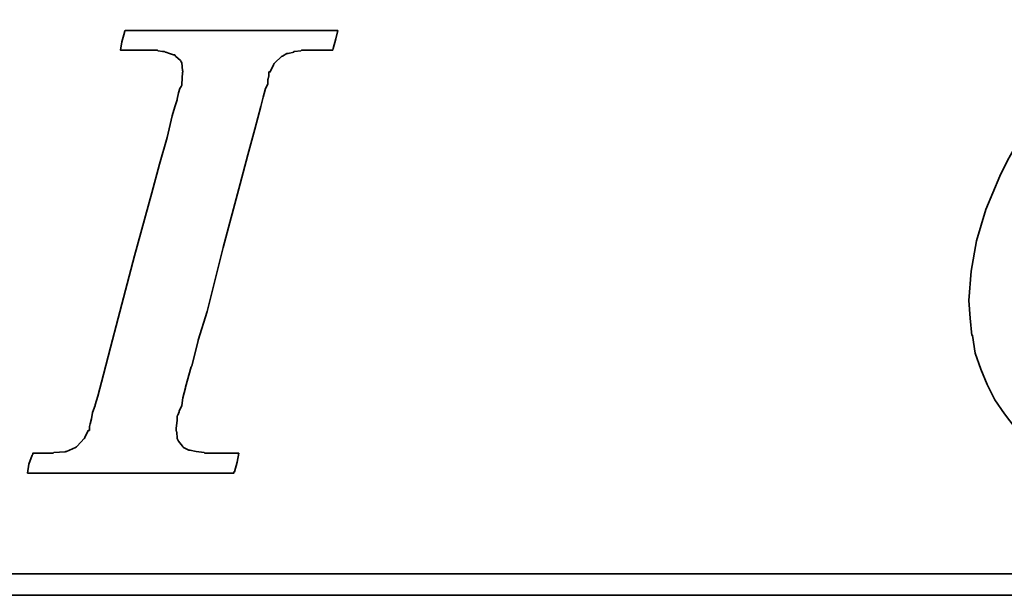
# Model space of a CAD drawing. Header units: inches. Extents: x 5 to 3452, y -735 to 356.
# Tile 30 of 49: x 346.44 to 359.6, y 249.82 to 257.52. Entities that reach past the tile are written whole.
import ezdxf

# ---------------------------------------------------------------- set-up
doc = ezdxf.new("R2010")
doc.units = ezdxf.units.IN
doc.header["$LTSCALE"] = 0.5
doc.layers.add('DIM', color=4, linetype='Continuous')
doc.layers.add('layer 1', color=7, linetype='Continuous')

# ---------------------------------------------------------------- blocks, each defined once
blk = doc.blocks.new('TBI MOTION logo(完整正式版)')
at = {"layer": 'layer 1', "color": 22, "lineweight": 35}
for points, knots in [([(-11.34375, -6.98375), (-11.34375, -6.98375), (-10.91375, -7.43875), (-10.91375, -7.43875), (-10.91375, -7.43875), (-10.91375, -7.43875), (-10.38625, -7.87125), (-10.38625, -7.87125), (-10.38625, -7.87125), (-10.38625, -7.87125), (-9.81125, -8.20375), (-9.81125, -8.20375), (-9.81125, -8.20375), (-9.81125, -8.20375), (-9.21125, -8.51875), (-9.21125, -8.51875), (-9.21125, -8.51875), (-9.21125, -8.51875), (-8.51625, -8.75875), (-8.51625, -8.75875), (-8.51625, -8.75875), (-8.51625, -8.75875), (-7.77125, -8.90375), (-7.77125, -8.90375), (-7.77125, -8.90375), (-7.77125, -8.90375), (-6.97875, -8.99875), (-6.97875, -8.99875), (-6.97875, -8.99875), (-6.97875, -8.99875), (-6.14125, -9.02375), (-6.14125, -9.02375), (-6.14125, -9.02375), (-6.14125, -9.02375), (-5.37125, -8.99875), (-5.37125, -8.99875), (-5.37125, -8.99875), (-5.37125, -8.99875), (-4.65375, -8.94875), (-4.65375, -8.94875), (-4.65375, -8.94875), (-4.65375, -8.94875), (-3.93375, -8.80625), (-3.93375, -8.80625), (-3.93375, -8.80625), (-3.93375, -8.80625), (-3.21375, -8.66375), (-3.21375, -8.66375), (-3.21375, -8.66375), (-3.21375, -8.66375), (-2.49375, -8.39875), (-2.49375, -8.39875), (-2.49375, -8.39875), (-2.49375, -8.39875), (-1.79875, -8.13375), (-1.79875, -8.13375), (-1.79875, -8.13375), (-1.79875, -8.13375), (-1.17375, -7.84375), (-1.17375, -7.84375), (-1.17375, -7.84375), (-1.17375, -7.84375), (-0.52375, -7.46375), (-0.52375, -7.46375), (-0.52375, -7.46375), (-0.52375, -7.46375), (0.10124, -7.07875), (0.10124, -7.07875), (0.10124, -7.07875), (0.10124, -7.07875), (0.67625, -6.62375), (0.67625, -6.62375), (0.67625, -6.62375), (0.67625, -6.62375), (1.24874, -6.14375), (1.24874, -6.14375), (1.24874, -6.14375), (1.24874, -6.14375), (1.72874, -5.64125), (1.72874, -5.64125), (1.72874, -5.64125), (1.72874, -5.64125), (2.18624, -5.06375), (2.18624, -5.06375), (2.18624, -5.06375), (2.18624, -5.06375), (2.61625, -4.48874), (2.61625, -4.48874), (2.61625, -4.48874), (2.61625, -4.48874), (3.00125, -3.83874), (3.00125, -3.83874), (3.00125, -3.83874), (3.00125, -3.83874), (3.36124, -3.21374), (3.36124, -3.21374), (3.36124, -3.21374), (3.36124, -3.21374), (3.84374, -1.99125), (3.84374, -1.99125), (3.84374, -1.99125), (3.84374, -1.99125), (4.22625, -0.81875), (4.22625, -0.81875), (4.22625, -0.81875), (4.22625, -0.81875), (4.39125, 0.45624), (4.39125, 0.45624), (4.39125, 0.45624), (4.39125, 0.45624), (4.48874, 1.70124), (4.48874, 1.70124), (4.48874, 1.70124), (4.48874, 1.70124), (4.43874, 2.44625), (4.43874, 2.44625), (4.43874, 2.44625), (4.43874, 2.44625), (4.36874, 3.14125), (4.36874, 3.14125), (4.36874, 3.14125), (4.36874, 3.14125), (4.25125, 3.81125), (4.25125, 3.81125), (4.25125, 3.81125), (4.25125, 3.81125), (4.03124, 4.41125), (4.03124, 4.41125), (4.03124, 4.41125), (4.03124, 4.41125), (3.74374, 5.01125), (3.74374, 5.01125), (3.74374, 5.01125), (3.74374, 5.01125), (3.43124, 5.58875), (3.43124, 5.58875), (3.43124, 5.58875), (3.43124, 5.58875), (3.02625, 6.09125), (3.02625, 6.09125), (3.02625, 6.09125), (3.02625, 6.09125), (2.59374, 6.54875), (2.59374, 6.54875), (2.59374, 6.54875), (2.59374, 6.54875), (2.09124, 6.98125), (2.09124, 6.98125), (2.09124, 6.98125), (2.09124, 6.98125), (1.56124, 7.36625), (1.56124, 7.36625), (1.56124, 7.36625), (1.56124, 7.36625), (0.98624, 7.67625), (0.98624, 7.67625), (0.98624, 7.67625), (0.98624, 7.67625), (0.38624, 7.96375), (0.38624, 7.96375), (0.38624, 7.96375), (0.38624, 7.96375), (-0.25875, 8.15625), (-0.25875, 8.15625), (-0.25875, 8.15625), (-0.25875, 8.15625), (-0.98125, 8.30125), (-0.98125, 8.30125), (-0.98125, 8.30125), (-0.98125, 8.30125), (-1.70124, 8.37125), (-1.70124, 8.37125), (-1.70124, 8.37125), (-1.70124, 8.37125), (-2.49375, 8.39624), (-2.49375, 8.39624), (-2.49375, 8.39624), (-2.49375, 8.39624), (-3.28625, 8.37125), (-3.28625, 8.37125), (-3.28625, 8.37125), (-3.28625, 8.37125), (-4.05125, 8.32125), (-4.05125, 8.32125), (-4.05125, 8.32125), (-4.05125, 8.32125), (-4.77375, 8.18125), (-4.77375, 8.18125), (-4.77375, 8.18125), (-4.77375, 8.18125), (-5.51625, 7.96375), (-5.51625, 7.96375), (-5.51625, 7.96375), (-5.51625, 7.96375), (-6.21125, 7.72625), (-6.21125, 7.72625), (-6.21125, 7.72625), (-6.21125, 7.72625), (-6.92875, 7.43625), (-6.92875, 7.43625), (-6.92875, 7.43625), (-6.92875, 7.43625), (-7.57875, 7.10125), (-7.57875, 7.10125), (-7.57875, 7.10125), (-7.57875, 7.10125), (-8.24875, 6.69125), (-8.24875, 6.69125), (-8.24875, 6.69125), (-8.24875, 6.69125), (-8.84875, 6.26125), (-8.84875, 6.26125), (-8.84875, 6.26125), (-8.84875, 6.26125), (-9.42625, 5.78125), (-9.42625, 5.78125), (-9.42625, 5.78125), (-9.42625, 5.78125), (-9.95375, 5.30125), (-9.95375, 5.30125), (-9.95375, 5.30125), (-9.95375, 5.30125), (-10.43375, 4.79624), (-10.43375, 4.79624), (-10.43375, 4.79624), (-10.43375, 4.79624), (-10.88875, 4.22125), (-10.88875, 4.22125), (-10.88875, 4.22125), (-10.88875, 4.22125), (-11.29875, 3.69375), (-11.29875, 3.69375), (-11.29875, 3.69375), (-11.29875, 3.69375), (-11.63375, 3.09125), (-11.63375, 3.09125), (-11.63375, 3.09125), (-11.63375, 3.09125), (-11.91875, 2.49625), (-11.91875, 2.49625), (-11.91875, 2.49625), (-11.91875, 2.49625), (-12.44875, 1.24625), (-12.44875, 1.24625), (-12.44875, 1.24625), (-12.44875, 1.24625), (-12.80875, 0.06874), (-12.80875, 0.06874), (-12.80875, 0.06874), (-12.80875, 0.06874), (-12.99875, -1.07875), (-12.99875, -1.07875), (-12.99875, -1.07875), (-12.99875, -1.07875), (-13.09375, -2.18375), (-13.09375, -2.18375), (-13.09375, -2.18375), (-13.09375, -2.18375), (-13.04875, -2.85375), (-13.04875, -2.85375), (-13.04875, -2.85375), (-13.04875, -2.85375), (-12.97375, -3.50375), (-12.97375, -3.50375), (-12.97375, -3.50375), (-12.97375, -3.50375), (-12.95375, -3.50375), (-12.95375, -3.50375), (-12.95375, -3.50375), (-12.95375, -3.50375), (-12.85375, -4.17375), (-12.85375, -4.17375), (-12.85375, -4.17375), (-12.85375, -4.17375), (-12.63875, -4.77624), (-12.63875, -4.77624), (-12.63875, -4.77624), (-12.63875, -4.77624), (-12.39875, -5.35125), (-12.39875, -5.35125), (-12.39875, -5.35125), (-12.39875, -5.35125), (-12.11375, -5.92875), (-12.11375, -5.92875), (-12.11375, -5.92875), (-12.11375, -5.92875), (-11.75375, -6.45375), (-11.75375, -6.45375), (-11.75375, -6.45375), (-11.75375, -6.45375), (-11.34375, -6.98375), (-11.34375, -6.98375)], [0, 0, 0, 0, 0.01369863, 0.01369863, 0.01369863, 0.01369863, 0.02739726, 0.02739726, 0.02739726, 0.02739726, 0.04109589, 0.04109589, 0.04109589, 0.04109589, 0.05479452, 0.05479452, 0.05479452, 0.05479452, 0.06849315, 0.06849315, 0.06849315, 0.06849315, 0.08219178, 0.08219178, 0.08219178, 0.08219178, 0.09589041, 0.09589041, 0.09589041, 0.09589041, 0.10958904, 0.10958904, 0.10958904, 0.10958904, 0.12328767, 0.12328767, 0.12328767, 0.12328767, 0.1369863, 0.1369863, 0.1369863, 0.1369863, 0.15068493, 0.15068493, 0.15068493, 0.15068493, 0.16438356, 0.16438356, 0.16438356, 0.16438356, 0.17808219, 0.17808219, 0.17808219, 0.17808219, 0.19178082, 0.19178082, 0.19178082, 0.19178082, 0.20547945, 0.20547945, 0.20547945, 0.20547945, 0.21917808, 0.21917808, 0.21917808, 0.21917808, 0.23287671, 0.23287671, 0.23287671, 0.23287671, 0.24657534, 0.24657534, 0.24657534, 0.24657534, 0.26027397, 0.26027397, 0.26027397, 0.26027397, 0.2739726, 0.2739726, 0.2739726, 0.2739726, 0.28767123, 0.28767123, 0.28767123, 0.28767123, 0.30136986, 0.30136986, 0.30136986, 0.30136986, 0.31506849, 0.31506849, 0.31506849, 0.31506849, 0.32876712, 0.32876712, 0.32876712, 0.32876712, 0.34246575, 0.34246575, 0.34246575, 0.34246575, 0.35616438, 0.35616438, 0.35616438, 0.35616438, 0.36986301, 0.36986301, 0.36986301, 0.36986301, 0.38356164, 0.38356164, 0.38356164, 0.38356164, 0.39726027, 0.39726027, 0.39726027, 0.39726027, 0.4109589, 0.4109589, 0.4109589, 0.4109589, 0.42465753, 0.42465753, 0.42465753, 0.42465753, 0.43835616, 0.43835616, 0.43835616, 0.43835616, 0.45205479, 0.45205479, 0.45205479, 0.45205479, 0.46575342, 0.46575342, 0.46575342, 0.46575342, 0.47945205, 0.47945205, 0.47945205, 0.47945205, 0.49315068, 0.49315068, 0.49315068, 0.49315068, 0.50684932, 0.50684932, 0.50684932, 0.50684932, 0.52054795, 0.52054795, 0.52054795, 0.52054795, 0.53424658, 0.53424658, 0.53424658, 0.53424658, 0.54794521, 0.54794521, 0.54794521, 0.54794521, 0.56164384, 0.56164384, 0.56164384, 0.56164384, 0.57534247, 0.57534247, 0.57534247, 0.57534247, 0.5890411, 0.5890411, 0.5890411, 0.5890411, 0.60273973, 0.60273973, 0.60273973, 0.60273973, 0.61643836, 0.61643836, 0.61643836, 0.61643836, 0.63013699, 0.63013699, 0.63013699, 0.63013699, 0.64383562, 0.64383562, 0.64383562, 0.64383562, 0.65753425, 0.65753425, 0.65753425, 0.65753425, 0.67123288, 0.67123288, 0.67123288, 0.67123288, 0.68493151, 0.68493151, 0.68493151, 0.68493151, 0.69863014, 0.69863014, 0.69863014, 0.69863014, 0.71232877, 0.71232877, 0.71232877, 0.71232877, 0.7260274, 0.7260274, 0.7260274, 0.7260274, 0.73972603, 0.73972603, 0.73972603, 0.73972603, 0.75342466, 0.75342466, 0.75342466, 0.75342466, 0.76712329, 0.76712329, 0.76712329, 0.76712329, 0.78082192, 0.78082192, 0.78082192, 0.78082192, 0.79452055, 0.79452055, 0.79452055, 0.79452055, 0.80821918, 0.80821918, 0.80821918, 0.80821918, 0.82191781, 0.82191781, 0.82191781, 0.82191781, 0.83561644, 0.83561644, 0.83561644, 0.83561644, 0.84931507, 0.84931507, 0.84931507, 0.84931507, 0.8630137, 0.8630137, 0.8630137, 0.8630137, 0.87671233, 0.87671233, 0.87671233, 0.87671233, 0.89041096, 0.89041096, 0.89041096, 0.89041096, 0.90410959, 0.90410959, 0.90410959, 0.90410959, 0.91780822, 0.91780822, 0.91780822, 0.91780822, 0.93150685, 0.93150685, 0.93150685, 0.93150685, 0.94520548, 0.94520548, 0.94520548, 0.94520548, 0.95890411, 0.95890411, 0.95890411, 0.95890411, 0.97260274, 0.97260274, 0.97260274, 0.97260274, 0.98630137, 0.98630137, 0.98630137, 0.98630137, 1, 1, 1, 1]), ([(-40.59125, -7.94375), (-40.59125, -7.94375), (-40.97375, -7.94375), (-40.97375, -7.94375), (-40.97375, -7.94375), (-40.97375, -7.94375), (-41.38125, -7.94375), (-41.38125, -7.94375), (-41.38125, -7.94375), (-41.38125, -7.94375), (-41.54875, -7.94375), (-41.54875, -7.94375), (-41.54875, -7.94375), (-41.54875, -7.94375), (-41.59875, -7.94375), (-41.59875, -7.94375), (-41.59875, -7.94375), (-41.59875, -7.94375), (-41.88375, -7.94375), (-41.88375, -7.94375), (-41.88375, -7.94375), (-41.88375, -7.94375), (-41.90875, -7.91875), (-41.90875, -7.91875), (-41.90875, -7.91875), (-41.90875, -7.91875), (-42.19875, -7.87125), (-42.19875, -7.87125), (-42.19875, -7.87125), (-42.19875, -7.87125), (-42.43875, -7.82375), (-42.43875, -7.82375), (-42.43875, -7.82375), (-42.43875, -7.82375), (-42.45875, -7.82375), (-42.45875, -7.82375), (-42.45875, -7.82375), (-42.45875, -7.82375), (-42.48625, -7.82375), (-42.48625, -7.82375), (-42.48625, -7.82375), (-42.48625, -7.82375), (-42.67625, -7.72375), (-42.67625, -7.72375), (-42.67625, -7.72375), (-42.67625, -7.72375), (-42.70125, -7.70375), (-42.70125, -7.70375), (-42.70125, -7.70375), (-42.70125, -7.70375), (-42.72375, -7.67875), (-42.72375, -7.67875), (-42.72375, -7.67875), (-42.72375, -7.67875), (-42.86875, -7.48875), (-42.86875, -7.48875), (-42.86875, -7.48875), (-42.86875, -7.48875), (-42.89375, -7.43875), (-42.89375, -7.43875), (-42.89375, -7.43875), (-42.89375, -7.43875), (-42.91875, -7.38875), (-42.91875, -7.38875), (-42.91875, -7.38875), (-42.91875, -7.38875), (-42.93875, -7.12875), (-42.93875, -7.12875), (-42.93875, -7.12875), (-42.93875, -7.12875), (-42.96375, -7.10375), (-42.96375, -7.10375), (-42.96375, -7.10375), (-42.96375, -7.10375), (-42.96375, -7.05375), (-42.96375, -7.05375), (-42.96375, -7.05375), (-42.96375, -7.05375), (-42.96375, -7.00875), (-42.96375, -7.00875), (-42.96375, -7.00875), (-42.96375, -7.00875), (-42.91875, -6.69625), (-42.91875, -6.69625), (-42.91875, -6.69625), (-42.91875, -6.69625), (-42.91875, -6.62375), (-42.91875, -6.62375), (-42.91875, -6.62375), (-42.91875, -6.62375), (-42.91875, -6.59625), (-42.91875, -6.59625), (-42.91875, -6.59625), (-42.91875, -6.59625), (-42.91875, -6.57375), (-42.91875, -6.57375), (-42.91875, -6.57375), (-42.91875, -6.57375), (-42.91875, -6.52875), (-42.91875, -6.52875), (-42.91875, -6.52875), (-42.91875, -6.52875), (-42.89375, -6.50375), (-42.89375, -6.50375), (-42.89375, -6.50375), (-42.89375, -6.50375), (-42.84375, -6.38375), (-42.84375, -6.38375), (-42.84375, -6.38375), (-42.84375, -6.38375), (-42.84375, -6.35875), (-42.84375, -6.35875), (-42.84375, -6.35875), (-42.84375, -6.35875), (-42.74625, -6.14375), (-42.74625, -6.14375), (-42.74625, -6.14375), (-42.74625, -6.14375), (-42.70125, -5.85375), (-42.70125, -5.85375), (-42.70125, -5.85375), (-42.70125, -5.85375), (-42.60375, -5.47125), (-42.60375, -5.47125), (-42.60375, -5.47125), (-42.60375, -5.47125), (-42.60375, -5.44875), (-42.60375, -5.44875), (-42.60375, -5.44875), (-42.60375, -5.44875), (-42.38875, -4.67875), (-42.38875, -4.67875), (-42.38875, -4.67875), (-42.38875, -4.67875), (-42.36375, -4.65375), (-42.36375, -4.65375), (-42.36375, -4.65375), (-42.36375, -4.65375), (-42.12375, -3.69625), (-42.12375, -3.69625), (-42.12375, -3.69625), (-42.12375, -3.69625), (-42.12375, -3.67374), (-42.12375, -3.67374), (-42.12375, -3.67374), (-42.12375, -3.67374), (-41.78875, -2.59374), (-41.78875, -2.59374), (-41.78875, -2.59374), (-41.78875, -2.59374), (-41.18875, -0.19375), (-41.18875, -0.19375), (-41.18875, -0.19375), (-41.18875, -0.19375), (-40.54375, 2.20624), (-40.54375, 2.20624), (-40.54375, 2.20624), (-40.54375, 2.20624), (-40.25375, 3.30875), (-40.25375, 3.30875), (-40.25375, 3.30875), (-40.25375, 3.30875), (-39.98875, 4.27125), (-39.98875, 4.27125), (-39.98875, 4.27125), (-39.98875, 4.27125), (-39.77375, 5.13125), (-39.77375, 5.13125), (-39.77375, 5.13125), (-39.77375, 5.13125), (-39.67875, 5.47125), (-39.67875, 5.47125), (-39.67875, 5.47125), (-39.67875, 5.47125), (-39.60375, 5.75625), (-39.60375, 5.75625), (-39.60375, 5.75625), (-39.60375, 5.75625), (-39.60375, 5.78125), (-39.60375, 5.78125), (-39.60375, 5.78125), (-39.60375, 5.78125), (-39.50875, 5.97125), (-39.50875, 5.97125), (-39.50875, 5.97125), (-39.50875, 5.97125), (-39.50875, 6.13875), (-39.50875, 6.13875), (-39.50875, 6.13875), (-39.50875, 6.13875), (-39.48625, 6.16625), (-39.48625, 6.16625), (-39.48625, 6.16625), (-39.48625, 6.16625), (-39.46125, 6.28625), (-39.46125, 6.28625), (-39.46125, 6.28625), (-39.46125, 6.28625), (-39.46125, 6.42625), (-39.46125, 6.42625), (-39.46125, 6.42625), (-39.46125, 6.42625), (-39.41375, 6.42625), (-39.41375, 6.42625), (-39.41375, 6.42625), (-39.41375, 6.42625), (-39.29375, 6.69125), (-39.29375, 6.69125), (-39.29375, 6.69125), (-39.29375, 6.69125), (-39.26875, 6.74125), (-39.26875, 6.74125), (-39.26875, 6.74125), (-39.26875, 6.74125), (-39.24375, 6.76625), (-39.24375, 6.76625), (-39.24375, 6.76625), (-39.24375, 6.76625), (-38.98375, 7.00624), (-38.98375, 7.00624), (-38.98375, 7.00624), (-38.98375, 7.00624), (-38.95625, 7.02624), (-38.95625, 7.02624), (-38.95625, 7.02624), (-38.95625, 7.02624), (-38.78875, 7.12624), (-38.78875, 7.12624), (-38.78875, 7.12624), (-38.78875, 7.12624), (-38.76375, 7.12624), (-38.76375, 7.12624), (-38.76375, 7.12624), (-38.76375, 7.12624), (-38.74375, 7.12624), (-38.74375, 7.12624), (-38.74375, 7.12624), (-38.74375, 7.12624), (-38.52875, 7.17125), (-38.52875, 7.17125), (-38.52875, 7.17125), (-38.52875, 7.17125), (-38.52875, 7.19624), (-38.52875, 7.19624), (-38.52875, 7.19624), (-38.52875, 7.19624), (-38.50375, 7.19624), (-38.50375, 7.19624), (-38.50375, 7.19624), (-38.50375, 7.19624), (-38.26125, 7.21875), (-38.26125, 7.21875), (-38.26125, 7.21875), (-38.26125, 7.21875), (-38.23875, 7.24624), (-38.23875, 7.24624), (-38.23875, 7.24624), (-38.23875, 7.24624), (-38.21625, 7.24624), (-38.21625, 7.24624), (-38.21625, 7.24624), (-38.21625, 7.24624), (-38.18875, 7.24624), (-38.18875, 7.24624), (-38.18875, 7.24624), (-38.18875, 7.24624), (-37.90375, 7.24624), (-37.90375, 7.24624), (-37.90375, 7.24624), (-37.90375, 7.24624), (-37.85375, 7.24624), (-37.85375, 7.24624), (-37.85375, 7.24624), (-37.85375, 7.24624), (-37.75875, 7.24624), (-37.75875, 7.24624), (-37.75875, 7.24624), (-37.75875, 7.24624), (-37.42375, 7.24624), (-37.42375, 7.24624), (-37.42375, 7.24624), (-37.42375, 7.24624), (-37.08875, 7.24624), (-37.08875, 7.24624), (-37.08875, 7.24624), (-37.08875, 7.24624), (-37.06375, 7.24624), (-37.06375, 7.24624), (-37.06375, 7.24624), (-37.06375, 7.24624), (-37.06375, 7.26624), (-37.06375, 7.26624), (-37.06375, 7.26624), (-37.06375, 7.26624), (-37.03875, 7.29125), (-37.03875, 7.29125), (-37.03875, 7.29125), (-37.03875, 7.29125), (-37.03875, 7.31625), (-37.03875, 7.31625), (-37.03875, 7.31625), (-37.03875, 7.31625), (-36.94125, 7.67625), (-36.94125, 7.67625), (-36.94125, 7.67625), (-36.94125, 7.67625), (-36.86875, 7.98625), (-36.86875, 7.98625), (-36.86875, 7.98625), (-36.86875, 7.98625), (-36.98875, 7.98625), (-36.98875, 7.98625), (-36.98875, 7.98625), (-36.98875, 7.98625), (-37.42375, 7.98625), (-37.42375, 7.98625), (-37.42375, 7.98625), (-37.42375, 7.98625), (-37.94875, 7.98625), (-37.94875, 7.98625), (-37.94875, 7.98625), (-37.94875, 7.98625), (-38.57375, 7.98625), (-38.57375, 7.98625), (-38.57375, 7.98625), (-38.57375, 7.98625), (-39.29375, 7.98625), (-39.29375, 7.98625), (-39.29375, 7.98625), (-39.29375, 7.98625), (-40.82875, 7.98625), (-40.82875, 7.98625), (-40.82875, 7.98625), (-40.82875, 7.98625), (-42.36375, 7.98625), (-42.36375, 7.98625), (-42.36375, 7.98625), (-42.36375, 7.98625), (-43.08375, 7.98625), (-43.08375, 7.98625), (-43.08375, 7.98625), (-43.08375, 7.98625), (-43.70875, 7.98625), (-43.70875, 7.98625), (-43.70875, 7.98625), (-43.70875, 7.98625), (-44.23375, 7.98625), (-44.23375, 7.98625), (-44.23375, 7.98625), (-44.23375, 7.98625), (-44.66875, 7.98625), (-44.66875, 7.98625), (-44.66875, 7.98625), (-44.66875, 7.98625), (-44.88375, 7.98625), (-44.88375, 7.98625), (-44.88375, 7.98625), (-44.88375, 7.98625), (-44.90875, 7.94125), (-44.90875, 7.94125), (-44.90875, 7.94125), (-44.90875, 7.94125), (-44.90875, 7.91625), (-44.90875, 7.91625), (-44.90875, 7.91625), (-44.90875, 7.91625), (-45.00375, 7.55625), (-45.00375, 7.55625), (-45.00375, 7.55625), (-45.00375, 7.55625), (-45.05375, 7.24624), (-45.05375, 7.24624), (-45.05375, 7.24624), (-45.05375, 7.24624), (-44.61875, 7.24624), (-44.61875, 7.24624), (-44.61875, 7.24624), (-44.61875, 7.24624), (-44.11375, 7.24624), (-44.11375, 7.24624), (-44.11375, 7.24624), (-44.11375, 7.24624), (-43.99375, 7.24624), (-43.99375, 7.24624), (-43.99375, 7.24624), (-43.99375, 7.24624), (-43.94625, 7.24624), (-43.94625, 7.24624), (-43.94625, 7.24624), (-43.94625, 7.24624), (-43.92374, 7.24624), (-43.92374, 7.24624), (-43.92374, 7.24624), (-43.92374, 7.24624), (-43.65875, 7.24624), (-43.65875, 7.24624), (-43.65875, 7.24624), (-43.65875, 7.24624), (-43.63875, 7.21875), (-43.63875, 7.21875), (-43.63875, 7.21875), (-43.63875, 7.21875), (-43.46875, 7.19624), (-43.46875, 7.19624), (-43.46875, 7.19624), (-43.46875, 7.19624), (-43.39875, 7.19624), (-43.39875, 7.19624), (-43.39875, 7.19624), (-43.39875, 7.19624), (-43.37125, 7.17125), (-43.37125, 7.17125), (-43.37125, 7.17125), (-43.37125, 7.17125), (-43.34875, 7.17125), (-43.34875, 7.17125), (-43.34875, 7.17125), (-43.34875, 7.17125), (-43.20375, 7.12624), (-43.20375, 7.12624), (-43.20375, 7.12624), (-43.20375, 7.12624), (-43.05875, 7.07624), (-43.05875, 7.07624), (-43.05875, 7.07624), (-43.05875, 7.07624), (-43.01375, 7.07624), (-43.01375, 7.07624), (-43.01375, 7.07624), (-43.01375, 7.07624), (-42.98875, 7.02624), (-42.98875, 7.02624), (-42.98875, 7.02624), (-42.98875, 7.02624), (-42.79875, 6.86125), (-42.79875, 6.86125), (-42.79875, 6.86125), (-42.79875, 6.86125), (-42.77375, 6.81125), (-42.77375, 6.81125), (-42.77375, 6.81125), (-42.77375, 6.81125), (-42.74625, 6.76625), (-42.74625, 6.76625), (-42.74625, 6.76625), (-42.74625, 6.76625), (-42.72375, 6.47625), (-42.72375, 6.47625), (-42.72375, 6.47625), (-42.72375, 6.47625), (-42.70125, 6.45124), (-42.70125, 6.45124), (-42.70125, 6.45124), (-42.70125, 6.45124), (-42.70125, 6.42625), (-42.70125, 6.42625), (-42.70125, 6.42625), (-42.70125, 6.42625), (-42.72375, 6.40625), (-42.72375, 6.40625), (-42.72375, 6.40625), (-42.72375, 6.40625), (-42.74625, 5.97125), (-42.74625, 5.97125), (-42.74625, 5.97125), (-42.74625, 5.97125), (-42.74625, 5.94625), (-42.74625, 5.94625), (-42.74625, 5.94625), (-42.74625, 5.94625), (-42.74625, 5.92625), (-42.74625, 5.92625), (-42.74625, 5.92625), (-42.74625, 5.92625), (-42.77375, 5.87625), (-42.77375, 5.87625), (-42.77375, 5.87625), (-42.77375, 5.87625), (-42.81875, 5.80625), (-42.81875, 5.80625), (-42.81875, 5.80625), (-42.81875, 5.80625), (-42.86875, 5.63625), (-42.86875, 5.63625), (-42.86875, 5.63625), (-42.86875, 5.63625), (-42.91875, 5.39625), (-42.91875, 5.39625), (-42.91875, 5.39625), (-42.91875, 5.39625), (-42.91875, 5.37124), (-42.91875, 5.37124), (-42.91875, 5.37124), (-42.91875, 5.37124), (-43.01375, 5.10874), (-43.01375, 5.10874), (-43.01375, 5.10874), (-43.01375, 5.10874), (-43.10875, 4.77124), (-43.10875, 4.77124), (-43.10875, 4.77124), (-43.10875, 4.77124), (-43.29875, 3.95625), (-43.29875, 3.95625), (-43.29875, 3.95625), (-43.29875, 3.95625), (-43.58875, 2.95125), (-43.58875, 2.95125), (-43.58875, 2.95125), (-43.58875, 2.95125), (-43.87375, 1.87125), (-43.87375, 1.87125), (-43.87375, 1.87125), (-43.87375, 1.87125), (-44.52625, -0.50374), (-44.52625, -0.50374), (-44.52625, -0.50374), (-44.52625, -0.50374), (-45.14875, -2.85375), (-45.14875, -2.85375), (-45.14875, -2.85375), (-45.14875, -2.85375), (-45.43375, -3.95875), (-45.43375, -3.95875), (-45.43375, -3.95875), (-45.43375, -3.95875), (-45.69875, -4.96875), (-45.69875, -4.96875), (-45.69875, -4.96875), (-45.69875, -4.96875), (-45.91375, -5.78375), (-45.91375, -5.78375), (-45.91375, -5.78375), (-45.91375, -5.78375), (-46.01375, -6.11875), (-46.01375, -6.11875), (-46.01375, -6.11875), (-46.01375, -6.11875), (-46.01375, -6.14375), (-46.01375, -6.14375), (-46.01375, -6.14375), (-46.01375, -6.14375), (-46.10875, -6.40875), (-46.10875, -6.40875), (-46.10875, -6.40875), (-46.10875, -6.40875), (-46.15375, -6.64875), (-46.15375, -6.64875), (-46.15375, -6.64875), (-46.15375, -6.64875), (-46.20375, -6.83875), (-46.20375, -6.83875), (-46.20375, -6.83875), (-46.20375, -6.83875), (-46.22875, -6.93375), (-46.22875, -6.93375), (-46.22875, -6.93375), (-46.22875, -6.93375), (-46.22875, -7.07875), (-46.22875, -7.07875), (-46.22875, -7.07875), (-46.22875, -7.07875), (-46.27375, -7.07875), (-46.27375, -7.07875), (-46.27375, -7.07875), (-46.27375, -7.07875), (-46.39375, -7.34375), (-46.39375, -7.34375), (-46.39375, -7.34375), (-46.39375, -7.34375), (-46.39375, -7.36875), (-46.39375, -7.36875), (-46.39375, -7.36875), (-46.39375, -7.36875), (-46.42125, -7.38875), (-46.42125, -7.38875), (-46.42125, -7.38875), (-46.42125, -7.38875), (-46.68375, -7.67875), (-46.68375, -7.67875), (-46.68375, -7.67875), (-46.68375, -7.67875), (-46.70875, -7.70375), (-46.70875, -7.70375), (-46.70875, -7.70375), (-46.70875, -7.70375), (-46.75375, -7.72375), (-46.75375, -7.72375), (-46.75375, -7.72375), (-46.75375, -7.72375), (-47.08875, -7.87125), (-47.08875, -7.87125), (-47.08875, -7.87125), (-47.08875, -7.87125), (-47.11625, -7.87125), (-47.11625, -7.87125), (-47.11625, -7.87125), (-47.11625, -7.87125), (-47.13875, -7.89375), (-47.13875, -7.89375), (-47.13875, -7.89375), (-47.13875, -7.89375), (-47.56875, -7.91875), (-47.56875, -7.91875), (-47.56875, -7.91875), (-47.56875, -7.91875), (-47.59625, -7.94375), (-47.59625, -7.94375), (-47.59625, -7.94375), (-47.59625, -7.94375), (-47.64375, -7.94375), (-47.64375, -7.94375), (-47.64375, -7.94375), (-47.64375, -7.94375), (-47.73625, -7.94375), (-47.73625, -7.94375), (-47.73625, -7.94375), (-47.73625, -7.94375), (-48.07375, -7.94375), (-48.07375, -7.94375), (-48.07375, -7.94375), (-48.07375, -7.94375), (-48.36125, -7.94375), (-48.36125, -7.94375), (-48.36125, -7.94375), (-48.36125, -7.94375), (-48.36125, -7.96625), (-48.36125, -7.96625), (-48.36125, -7.96625), (-48.36125, -7.96625), (-48.36125, -7.99125), (-48.36125, -7.99125), (-48.36125, -7.99125), (-48.36125, -7.99125), (-48.38875, -8.01375), (-48.38875, -8.01375), (-48.38875, -8.01375), (-48.38875, -8.01375), (-48.50875, -8.34875), (-48.50875, -8.34875), (-48.50875, -8.34875), (-48.50875, -8.34875), (-48.55375, -8.68625), (-48.55375, -8.68625), (-48.55375, -8.68625), (-48.55375, -8.68625), (-48.45875, -8.68625), (-48.45875, -8.68625), (-48.45875, -8.68625), (-48.45875, -8.68625), (-48.07375, -8.68625), (-48.07375, -8.68625), (-48.07375, -8.68625), (-48.07375, -8.68625), (-47.52375, -8.68625), (-47.52375, -8.68625), (-47.52375, -8.68625), (-47.52375, -8.68625), (-46.92375, -8.68625), (-46.92375, -8.68625), (-46.92375, -8.68625), (-46.92375, -8.68625), (-46.25375, -8.68625), (-46.25375, -8.68625), (-46.25375, -8.68625), (-46.25375, -8.68625), (-46.20375, -8.68625), (-46.20375, -8.68625), (-46.20375, -8.68625), (-46.20375, -8.68625), (-44.71375, -8.68625), (-44.71375, -8.68625), (-44.71375, -8.68625), (-44.71375, -8.68625), (-43.22875, -8.68625), (-43.22875, -8.68625), (-43.22875, -8.68625), (-43.22875, -8.68625), (-42.55875, -8.68625), (-42.55875, -8.68625), (-42.55875, -8.68625), (-42.55875, -8.68625), (-42.50875, -8.68625), (-42.50875, -8.68625), (-42.50875, -8.68625), (-42.50875, -8.68625), (-41.93375, -8.68625), (-41.93375, -8.68625), (-41.93375, -8.68625), (-41.93375, -8.68625), (-41.38125, -8.68625), (-41.38125, -8.68625), (-41.38125, -8.68625), (-41.38125, -8.68625), (-40.97375, -8.68625), (-40.97375, -8.68625), (-40.97375, -8.68625), (-40.97375, -8.68625), (-40.78125, -8.68625), (-40.78125, -8.68625), (-40.78125, -8.68625), (-40.78125, -8.68625), (-40.78125, -8.63875), (-40.78125, -8.63875), (-40.78125, -8.63875), (-40.78125, -8.63875), (-40.75875, -8.63875), (-40.75875, -8.63875), (-40.75875, -8.63875), (-40.75875, -8.63875), (-40.66375, -8.27875), (-40.66375, -8.27875), (-40.66375, -8.27875), (-40.66375, -8.27875), (-40.59125, -7.94375), (-40.59125, -7.94375)], [0, 0, 0, 0, 0.00558659, 0.00558659, 0.00558659, 0.00558659, 0.01117318, 0.01117318, 0.01117318, 0.01117318, 0.01675978, 0.01675978, 0.01675978, 0.01675978, 0.02234637, 0.02234637, 0.02234637, 0.02234637, 0.02793296, 0.02793296, 0.02793296, 0.02793296, 0.03351955, 0.03351955, 0.03351955, 0.03351955, 0.03910615, 0.03910615, 0.03910615, 0.03910615, 0.04469274, 0.04469274, 0.04469274, 0.04469274, 0.05027933, 0.05027933, 0.05027933, 0.05027933, 0.05586592, 0.05586592, 0.05586592, 0.05586592, 0.06145251, 0.06145251, 0.06145251, 0.06145251, 0.06703911, 0.06703911, 0.06703911, 0.06703911, 0.0726257, 0.0726257, 0.0726257, 0.0726257, 0.07821229, 0.07821229, 0.07821229, 0.07821229, 0.08379888, 0.08379888, 0.08379888, 0.08379888, 0.08938547, 0.08938547, 0.08938547, 0.08938547, 0.09497207, 0.09497207, 0.09497207, 0.09497207, 0.10055866, 0.10055866, 0.10055866, 0.10055866, 0.10614525, 0.10614525, 0.10614525, 0.10614525, 0.11173184, 0.11173184, 0.11173184, 0.11173184, 0.11731844, 0.11731844, 0.11731844, 0.11731844, 0.12290503, 0.12290503, 0.12290503, 0.12290503, 0.12849162, 0.12849162, 0.12849162, 0.12849162, 0.13407821, 0.13407821, 0.13407821, 0.13407821, 0.1396648, 0.1396648, 0.1396648, 0.1396648, 0.1452514, 0.1452514, 0.1452514, 0.1452514, 0.15083799, 0.15083799, 0.15083799, 0.15083799, 0.15642458, 0.15642458, 0.15642458, 0.15642458, 0.16201117, 0.16201117, 0.16201117, 0.16201117, 0.16759777, 0.16759777, 0.16759777, 0.16759777, 0.17318436, 0.17318436, 0.17318436, 0.17318436, 0.17877095, 0.17877095, 0.17877095, 0.17877095, 0.18435754, 0.18435754, 0.18435754, 0.18435754, 0.18994413, 0.18994413, 0.18994413, 0.18994413, 0.19553073, 0.19553073, 0.19553073, 0.19553073, 0.20111732, 0.20111732, 0.20111732, 0.20111732, 0.20670391, 0.20670391, 0.20670391, 0.20670391, 0.2122905, 0.2122905, 0.2122905, 0.2122905, 0.21787709, 0.21787709, 0.21787709, 0.21787709, 0.22346369, 0.22346369, 0.22346369, 0.22346369, 0.22905028, 0.22905028, 0.22905028, 0.22905028, 0.23463687, 0.23463687, 0.23463687, 0.23463687, 0.24022346, 0.24022346, 0.24022346, 0.24022346, 0.24581006, 0.24581006, 0.24581006, 0.24581006, 0.25139665, 0.25139665, 0.25139665, 0.25139665, 0.25698324, 0.25698324, 0.25698324, 0.25698324, 0.26256983, 0.26256983, 0.26256983, 0.26256983, 0.26815642, 0.26815642, 0.26815642, 0.26815642, 0.27374302, 0.27374302, 0.27374302, 0.27374302, 0.27932961, 0.27932961, 0.27932961, 0.27932961, 0.2849162, 0.2849162, 0.2849162, 0.2849162, 0.29050279, 0.29050279, 0.29050279, 0.29050279, 0.29608939, 0.29608939, 0.29608939, 0.29608939, 0.30167598, 0.30167598, 0.30167598, 0.30167598, 0.30726257, 0.30726257, 0.30726257, 0.30726257, 0.31284916, 0.31284916, 0.31284916, 0.31284916, 0.31843575, 0.31843575, 0.31843575, 0.31843575, 0.32402235, 0.32402235, 0.32402235, 0.32402235, 0.32960894, 0.32960894, 0.32960894, 0.32960894, 0.33519553, 0.33519553, 0.33519553, 0.33519553, 0.34078212, 0.34078212, 0.34078212, 0.34078212, 0.34636872, 0.34636872, 0.34636872, 0.34636872, 0.35195531, 0.35195531, 0.35195531, 0.35195531, 0.3575419, 0.3575419, 0.3575419, 0.3575419, 0.36312849, 0.36312849, 0.36312849, 0.36312849, 0.36871508, 0.36871508, 0.36871508, 0.36871508, 0.37430168, 0.37430168, 0.37430168, 0.37430168, 0.37988827, 0.37988827, 0.37988827, 0.37988827, 0.38547486, 0.38547486, 0.38547486, 0.38547486, 0.39106145, 0.39106145, 0.39106145, 0.39106145, 0.39664804, 0.39664804, 0.39664804, 0.39664804, 0.40223464, 0.40223464, 0.40223464, 0.40223464, 0.40782123, 0.40782123, 0.40782123, 0.40782123, 0.41340782, 0.41340782, 0.41340782, 0.41340782, 0.41899441, 0.41899441, 0.41899441, 0.41899441, 0.42458101, 0.42458101, 0.42458101, 0.42458101, 0.4301676, 0.4301676, 0.4301676, 0.4301676, 0.43575419, 0.43575419, 0.43575419, 0.43575419, 0.44134078, 0.44134078, 0.44134078, 0.44134078, 0.44692737, 0.44692737, 0.44692737, 0.44692737, 0.45251397, 0.45251397, 0.45251397, 0.45251397, 0.45810056, 0.45810056, 0.45810056, 0.45810056, 0.46368715, 0.46368715, 0.46368715, 0.46368715, 0.46927374, 0.46927374, 0.46927374, 0.46927374, 0.47486034, 0.47486034, 0.47486034, 0.47486034, 0.48044693, 0.48044693, 0.48044693, 0.48044693, 0.48603352, 0.48603352, 0.48603352, 0.48603352, 0.49162011, 0.49162011, 0.49162011, 0.49162011, 0.4972067, 0.4972067, 0.4972067, 0.4972067, 0.5027933, 0.5027933, 0.5027933, 0.5027933, 0.50837989, 0.50837989, 0.50837989, 0.50837989, 0.51396648, 0.51396648, 0.51396648, 0.51396648, 0.51955307, 0.51955307, 0.51955307, 0.51955307, 0.52513966, 0.52513966, 0.52513966, 0.52513966, 0.53072626, 0.53072626, 0.53072626, 0.53072626, 0.53631285, 0.53631285, 0.53631285, 0.53631285, 0.54189944, 0.54189944, 0.54189944, 0.54189944, 0.54748603, 0.54748603, 0.54748603, 0.54748603, 0.55307263, 0.55307263, 0.55307263, 0.55307263, 0.55865922, 0.55865922, 0.55865922, 0.55865922, 0.56424581, 0.56424581, 0.56424581, 0.56424581, 0.5698324, 0.5698324, 0.5698324, 0.5698324, 0.57541899, 0.57541899, 0.57541899, 0.57541899, 0.58100559, 0.58100559, 0.58100559, 0.58100559, 0.58659218, 0.58659218, 0.58659218, 0.58659218, 0.59217877, 0.59217877, 0.59217877, 0.59217877, 0.59776536, 0.59776536, 0.59776536, 0.59776536, 0.60335196, 0.60335196, 0.60335196, 0.60335196, 0.60893855, 0.60893855, 0.60893855, 0.60893855, 0.61452514, 0.61452514, 0.61452514, 0.61452514, 0.62011173, 0.62011173, 0.62011173, 0.62011173, 0.62569832, 0.62569832, 0.62569832, 0.62569832, 0.63128492, 0.63128492, 0.63128492, 0.63128492, 0.63687151, 0.63687151, 0.63687151, 0.63687151, 0.6424581, 0.6424581, 0.6424581, 0.6424581, 0.64804469, 0.64804469, 0.64804469, 0.64804469, 0.65363128, 0.65363128, 0.65363128, 0.65363128, 0.65921788, 0.65921788, 0.65921788, 0.65921788, 0.66480447, 0.66480447, 0.66480447, 0.66480447, 0.67039106, 0.67039106, 0.67039106, 0.67039106, 0.67597765, 0.67597765, 0.67597765, 0.67597765, 0.68156425, 0.68156425, 0.68156425, 0.68156425, 0.68715084, 0.68715084, 0.68715084, 0.68715084, 0.69273743, 0.69273743, 0.69273743, 0.69273743, 0.69832402, 0.69832402, 0.69832402, 0.69832402, 0.70391061, 0.70391061, 0.70391061, 0.70391061, 0.70949721, 0.70949721, 0.70949721, 0.70949721, 0.7150838, 0.7150838, 0.7150838, 0.7150838, 0.72067039, 0.72067039, 0.72067039, 0.72067039, 0.72625698, 0.72625698, 0.72625698, 0.72625698, 0.73184358, 0.73184358, 0.73184358, 0.73184358, 0.73743017, 0.73743017, 0.73743017, 0.73743017, 0.74301676, 0.74301676, 0.74301676, 0.74301676, 0.74860335, 0.74860335, 0.74860335, 0.74860335, 0.75418994, 0.75418994, 0.75418994, 0.75418994, 0.75977654, 0.75977654, 0.75977654, 0.75977654, 0.76536313, 0.76536313, 0.76536313, 0.76536313, 0.77094972, 0.77094972, 0.77094972, 0.77094972, 0.77653631, 0.77653631, 0.77653631, 0.77653631, 0.78212291, 0.78212291, 0.78212291, 0.78212291, 0.7877095, 0.7877095, 0.7877095, 0.7877095, 0.79329609, 0.79329609, 0.79329609, 0.79329609, 0.79888268, 0.79888268, 0.79888268, 0.79888268, 0.80446927, 0.80446927, 0.80446927, 0.80446927, 0.81005587, 0.81005587, 0.81005587, 0.81005587, 0.81564246, 0.81564246, 0.81564246, 0.81564246, 0.82122905, 0.82122905, 0.82122905, 0.82122905, 0.82681564, 0.82681564, 0.82681564, 0.82681564, 0.83240223, 0.83240223, 0.83240223, 0.83240223, 0.83798883, 0.83798883, 0.83798883, 0.83798883, 0.84357542, 0.84357542, 0.84357542, 0.84357542, 0.84916201, 0.84916201, 0.84916201, 0.84916201, 0.8547486, 0.8547486, 0.8547486, 0.8547486, 0.8603352, 0.8603352, 0.8603352, 0.8603352, 0.86592179, 0.86592179, 0.86592179, 0.86592179, 0.87150838, 0.87150838, 0.87150838, 0.87150838, 0.87709497, 0.87709497, 0.87709497, 0.87709497, 0.88268156, 0.88268156, 0.88268156, 0.88268156, 0.88826816, 0.88826816, 0.88826816, 0.88826816, 0.89385475, 0.89385475, 0.89385475, 0.89385475, 0.89944134, 0.89944134, 0.89944134, 0.89944134, 0.90502793, 0.90502793, 0.90502793, 0.90502793, 0.91061453, 0.91061453, 0.91061453, 0.91061453, 0.91620112, 0.91620112, 0.91620112, 0.91620112, 0.92178771, 0.92178771, 0.92178771, 0.92178771, 0.9273743, 0.9273743, 0.9273743, 0.9273743, 0.93296089, 0.93296089, 0.93296089, 0.93296089, 0.93854749, 0.93854749, 0.93854749, 0.93854749, 0.94413408, 0.94413408, 0.94413408, 0.94413408, 0.94972067, 0.94972067, 0.94972067, 0.94972067, 0.95530726, 0.95530726, 0.95530726, 0.95530726, 0.96089385, 0.96089385, 0.96089385, 0.96089385, 0.96648045, 0.96648045, 0.96648045, 0.96648045, 0.97206704, 0.97206704, 0.97206704, 0.97206704, 0.97765363, 0.97765363, 0.97765363, 0.97765363, 0.98324022, 0.98324022, 0.98324022, 0.98324022, 0.98882682, 0.98882682, 0.98882682, 0.98882682, 0.99441341, 0.99441341, 0.99441341, 0.99441341, 1, 1, 1, 1]), ([(75.90875, -9.47875), (75.90875, -9.47875), (75.90875, -12.28625), (75.90875, -12.28625), (75.90875, -12.28625), (75.90875, -12.28625), (75.90875, -12.47875), (75.90875, -12.47875), (75.90875, -12.47875), (75.90875, -12.47875), (75.71625, -12.47875), (75.71625, -12.47875), (75.71625, -12.47875), (75.71625, -12.47875), (-88.32875, -12.47875), (-88.32875, -12.47875), (-88.32875, -12.47875), (-88.32875, -12.47875), (-88.32875, -13.29375), (-88.32875, -13.29375), (-88.32875, -13.29375), (-88.32875, -13.29375), (82.89125, -13.29375), (82.89125, -13.29375), (82.89125, -13.29375), (82.89125, -13.29375), (75.90875, -9.47875), (75.90875, -9.47875)], [0, 0, 0, 0, 0.14285714, 0.14285714, 0.14285714, 0.14285714, 0.28571429, 0.28571429, 0.28571429, 0.28571429, 0.42857143, 0.42857143, 0.42857143, 0.42857143, 0.57142857, 0.57142857, 0.57142857, 0.57142857, 0.71428571, 0.71428571, 0.71428571, 0.71428571, 0.85714286, 0.85714286, 0.85714286, 0.85714286, 1, 1, 1, 1])]:
    blk.add_open_spline(points, degree=3, knots=knots, dxfattribs=at)

msp = doc.modelspace()

# ---------------------------------------------------------------- block references
at = {"layer": 'DIM', "color": 7, "xscale": 0.3547348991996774, "yscale": 0.3547348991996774, "zscale": 0.3547348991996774}
msp.add_blockref('TBI MOTION logo(完整正式版)', (363.775, 254.54), dxfattribs=at)

doc.saveas('drawing.dxf')
